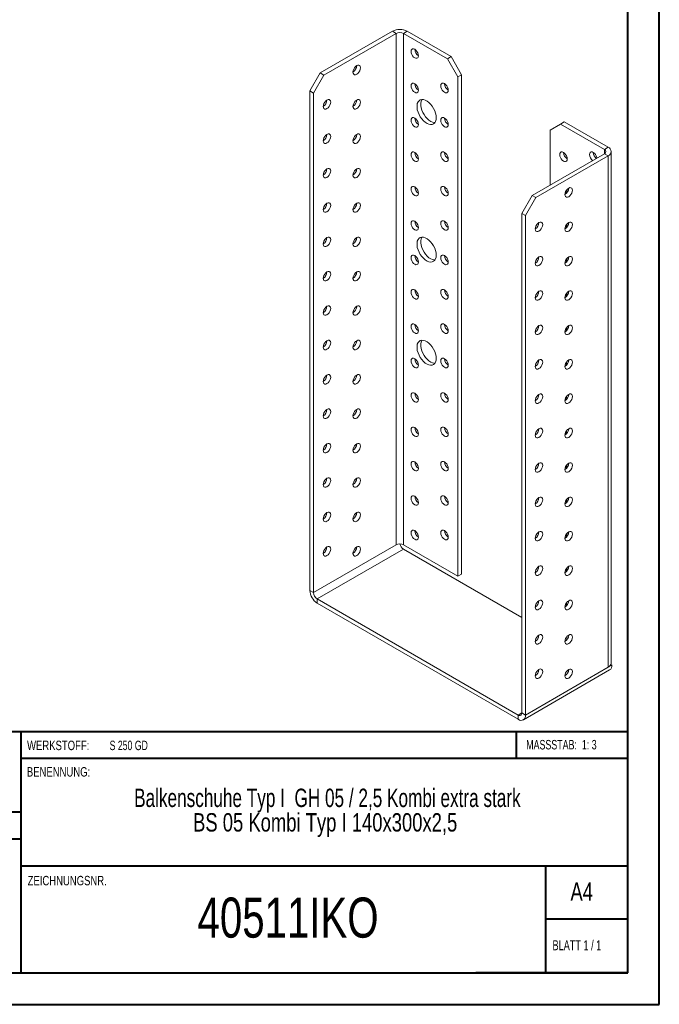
# Model space of a CAD drawing. Header units: millimetres. Extents: x 0 to 210, y 0 to 297.
# Tile 2 of 3: x 109 to 210, y 0 to 156. Entities that reach past the tile are written whole.
import ezdxf

# ---------------------------------------------------------------- set-up
doc = ezdxf.new("R2010")
doc.units = ezdxf.units.MM
doc.styles.add('SLDTEXTSTYLE0', font='TXT', dxfattribs={"width": 0.75})
doc.styles.add('SLDTEXTSTYLE1', font='TXT', dxfattribs={"width": 0.681818})
doc.styles.add('SLDTEXTSTYLE2', font='TXT', dxfattribs={"width": 0.7})
doc.styles.add('SLDTEXTSTYLE3', font='TXT', dxfattribs={"width": 0.6875})
doc.styles.add('SLDTEXTSTYLE4', font='TXT', dxfattribs={"width": 0.69898})

# ---------------------------------------------------------------- blocks, each defined once
blk = doc.blocks.new('SW_NOTE_1')
at = {"color": 0, "linetype": 'Continuous', "lineweight": 0, "char_height": 2.9104, "attachment_point": 2}
for s, insert, style in [('Balkenschuhe Typ I  GH 05 / 2,5 Kombi extra stark', (45.38, 3.75), 'SLDTEXTSTYLE4'), ('BS 05 Kombi Typ I 140x300x2,5', (45.03, -0.13), 'SLDTEXTSTYLE0')]:
    blk.add_mtext(s, dxfattribs=dict(at, insert=insert, style=style))

msp = doc.modelspace()

# ---------------------------------------------------------------- linework, layer by layer
at = {"color": 7, "linetype": 'Continuous', "lineweight": 40}
for p, q in [((210.08, 0.21), (210.08, 297.21)), ((205.08, 5.21), (205.08, 292.21)), ((205.08, 43.37), (10.11, 43.37)), ((108.91, 43.37), (108.91, 5.12)), ((187.47, 39.12), (187.47, 43.37)), ((205.08, 39.12), (108.91, 39.12)), ((108.91, 30.62), (10.11, 30.62)), ((108.91, 26.37), (10.11, 26.37)), ((108.91, 22.12), (205.08, 22.12)), ((192.08, 5.21), (192.08, 22.21)), ((205.08, 13.71), (192.08, 13.71)), ((10.08, 5.21), (205.08, 5.21)), ((205.08, 5.21), (180.99, 5.21)), ((0.08, 0.21), (210.08, 0.21))]:
    msp.add_line(p, q, dxfattribs=at)
at = {"color": 7, "linetype": 'Continuous', "lineweight": 15}
for p, q in [((156.36, 147.68), (167.79, 154.28)), ((156.95, 147.34), (168.38, 153.94)), ((168.38, 153.94), (167.79, 154.28)), ((168.38, 153.94), (168.38, 72.96)), ((169.56, 153.94), (170.15, 154.28)), ((169.56, 72.96), (169.56, 153.94)), ((169.56, 153.94), (176.51, 149.92)), ((170.15, 154.28), (177.1, 150.26)), ((176.51, 149.92), (177.1, 150.26)), ((178.16, 147.06), (176.51, 149.92)), ((177.1, 150.26), (178.75, 147.4)), ((154.71, 144.82), (156.36, 147.68)), ((156.95, 147.34), (155.3, 144.48)), ((156.36, 147.68), (156.95, 147.34)), ((178.75, 147.4), (178.16, 147.06)), ((178.16, 147.06), (178.16, 68)), ((178.75, 147.4), (178.75, 68.34)), ((155.3, 144.48), (154.71, 144.82)), ((154.71, 65.75), (154.71, 144.82)), ((155.3, 65.41), (155.3, 144.48)), ((194.43, 139.58), (192.78, 138.63)), ((195.01, 139.92), (194.43, 139.58)), ((194.43, 139.58), (201.38, 135.57)), ((195.01, 139.92), (201.97, 135.91)), ((192.78, 129.92), (192.78, 138.63)), ((201.38, 135.57), (201.97, 135.91)), ((189.95, 128.29), (201.38, 134.89)), ((190.54, 127.95), (201.97, 134.55)), ((201.38, 135.57), (201.38, 134.89)), ((201.38, 134.89), (201.97, 134.55)), ((201.97, 53.57), (201.97, 134.55)), ((202.46, 54.25), (202.46, 135.23)), ((188.3, 125.43), (189.95, 128.29)), ((190.54, 127.95), (188.89, 125.09)), ((189.95, 128.29), (190.54, 127.95)), ((188.89, 125.09), (188.3, 125.43)), ((188.3, 46.36), (188.3, 125.43)), ((188.89, 46.02), (188.89, 125.09)), ((168.38, 72.96), (155.3, 65.41)), ((155.89, 64.39), (169.56, 72.28)), ((178.16, 68), (169.56, 72.96)), ((188.3, 61.46), (169.56, 72.28)), ((178.75, 68.34), (178.16, 68)), ((155.3, 65.41), (154.71, 65.75)), ((155.89, 64.39), (187.71, 46.02)), ((155.89, 64.39), (155.89, 63.71)), ((155.89, 63.71), (187.71, 45.34)), ((195.49, 58), (195.25, 58.13)), ((188.54, 45.26), (202.21, 53.15)), ((188.89, 46.02), (201.97, 53.57)), ((202.56, 53.91), (201.97, 53.57)), ((202.4, 54), (202.56, 53.91)), ((188.3, 46.36), (187.71, 46.02)), ((187.71, 46.02), (187.71, 45.34)), ((188.3, 46.36), (188.89, 46.02))]:
    msp.add_line(p, q, dxfattribs=at)
at = {"color": 7, "linetype": 'Continuous', "lineweight": 15, "flags": 128}
for points in [[(171.92, 150.4), (171.89, 150.62), (171.8, 150.86), (171.67, 151.09), (171.51, 151.28), (171.33, 151.42), (171.14, 151.49), (170.98, 151.49), (170.85, 151.41), (170.77, 151.27), (170.74, 151.08), (170.77, 150.85), (170.85, 150.61), (170.98, 150.39), (171.14, 150.2), (171.33, 150.06), (171.51, 149.99), (171.67, 149.99), (171.8, 150.06), (171.89, 150.2), (171.92, 150.4)], [(162.13, 148.83), (161.95, 148.69), (161.79, 148.5), (161.66, 148.28), (161.57, 148.04), (161.54, 147.81), (161.57, 147.62), (161.66, 147.48), (161.79, 147.4), (161.95, 147.4), (162.13, 147.47), (162.32, 147.61), (162.48, 147.8), (162.61, 148.03), (162.69, 148.27), (162.72, 148.49), (162.69, 148.69), (162.61, 148.83), (162.48, 148.9), (162.32, 148.9), (162.13, 148.83)], [(171.92, 144.95), (171.89, 145.18), (171.8, 145.42), (171.67, 145.64), (171.51, 145.84), (171.33, 145.97), (171.14, 146.05), (170.98, 146.04), (170.85, 145.97), (170.77, 145.83), (170.74, 145.63), (170.77, 145.41), (170.85, 145.17), (170.98, 144.94), (171.14, 144.75), (171.33, 144.61), (171.51, 144.54), (171.67, 144.54), (171.8, 144.62), (171.89, 144.76), (171.92, 144.95)], [(176.63, 144.95), (176.6, 145.18), (176.52, 145.42), (176.39, 145.65), (176.22, 145.84), (176.04, 145.98), (175.86, 146.05), (175.69, 146.05), (175.56, 145.97), (175.48, 145.83), (175.45, 145.63), (175.48, 145.41), (175.56, 145.17), (175.69, 144.94), (175.86, 144.75), (176.04, 144.61), (176.22, 144.54), (176.39, 144.54), (176.52, 144.62), (176.6, 144.76), (176.63, 144.95)], [(157.42, 143.39), (157.24, 143.25), (157.07, 143.06), (156.94, 142.83), (156.86, 142.6), (156.83, 142.37), (156.86, 142.18), (156.94, 142.03), (157.07, 141.96), (157.24, 141.96), (157.42, 142.03), (157.6, 142.17), (157.77, 142.36), (157.9, 142.58), (157.98, 142.82), (158.01, 143.05), (157.98, 143.24), (157.9, 143.38), (157.77, 143.46), (157.6, 143.46), (157.42, 143.39)], [(162.13, 143.39), (161.95, 143.25), (161.79, 143.06), (161.66, 142.83), (161.57, 142.6), (161.54, 142.37), (161.57, 142.18), (161.66, 142.03), (161.79, 141.96), (161.95, 141.96), (162.13, 142.03), (162.32, 142.17), (162.48, 142.36), (162.61, 142.58), (162.69, 142.82), (162.72, 143.05), (162.69, 143.24), (162.61, 143.38), (162.48, 143.46), (162.32, 143.46), (162.13, 143.39)], [(174.74, 140.6), (174.72, 140.95), (174.63, 141.32), (174.5, 141.7), (174.32, 142.06), (174.1, 142.41), (173.85, 142.73), (173.57, 142.99), (173.28, 143.21), (172.99, 143.36), (172.71, 143.45), (172.45, 143.46), (172.21, 143.4), (172.01, 143.27), (171.85, 143.08), (171.74, 142.83), (171.69, 142.53), (171.69, 142.2), (171.74, 141.83), (171.85, 141.46), (172.01, 141.09), (172.21, 140.73), (172.45, 140.39), (172.71, 140.1), (172.99, 139.86), (173.28, 139.67), (173.57, 139.56), (173.85, 139.51), (174.1, 139.53), (174.32, 139.62), (174.5, 139.78), (174.63, 140.01), (174.72, 140.28), (174.74, 140.6)], [(172.46, 143.46), (172.44, 143.42), (172.33, 143.17), (172.28, 142.87), (172.28, 142.54), (172.33, 142.17), (172.44, 141.8), (172.6, 141.43), (172.8, 141.07), (173.04, 140.73), (173.3, 140.44), (173.58, 140.2), (173.87, 140.01), (174.16, 139.9), (174.44, 139.85), (174.55, 139.85)], [(171.92, 139.51), (171.89, 139.74), (171.8, 139.98), (171.67, 140.2), (171.51, 140.39), (171.33, 140.53), (171.14, 140.6), (170.98, 140.6), (170.85, 140.53), (170.77, 140.38), (170.74, 140.19), (170.77, 139.96), (170.85, 139.73), (170.98, 139.5), (171.14, 139.31), (171.33, 139.17), (171.51, 139.1), (171.67, 139.1), (171.8, 139.18), (171.89, 139.32), (171.92, 139.51)], [(176.63, 139.51), (176.6, 139.74), (176.52, 139.98), (176.39, 140.2), (176.22, 140.39), (176.04, 140.53), (175.86, 140.6), (175.69, 140.6), (175.56, 140.53), (175.48, 140.38), (175.45, 140.19), (175.48, 139.96), (175.56, 139.73), (175.69, 139.5), (175.86, 139.31), (176.04, 139.17), (176.22, 139.1), (176.39, 139.1), (176.52, 139.18), (176.6, 139.32), (176.63, 139.51)], [(157.42, 137.95), (157.24, 137.81), (157.07, 137.62), (156.94, 137.39), (156.86, 137.15), (156.83, 136.93), (156.86, 136.73), (156.94, 136.59), (157.07, 136.52), (157.24, 136.51), (157.42, 136.59), (157.6, 136.72), (157.77, 136.92), (157.9, 137.14), (157.98, 137.38), (158.01, 137.61), (157.98, 137.8), (157.9, 137.94), (157.77, 138.02), (157.6, 138.02), (157.42, 137.95)], [(162.13, 137.95), (161.95, 137.81), (161.79, 137.62), (161.66, 137.39), (161.57, 137.15), (161.54, 136.93), (161.57, 136.73), (161.66, 136.59), (161.79, 136.51), (161.95, 136.51), (162.13, 136.58), (162.32, 136.72), (162.48, 136.91), (162.61, 137.14), (162.69, 137.38), (162.72, 137.61), (162.69, 137.8), (162.61, 137.94), (162.48, 138.02), (162.32, 138.02), (162.13, 137.95)], [(171.92, 134.07), (171.89, 134.29), (171.8, 134.53), (171.67, 134.76), (171.51, 134.95), (171.33, 135.09), (171.14, 135.16), (170.98, 135.16), (170.85, 135.08), (170.77, 134.94), (170.74, 134.75), (170.77, 134.52), (170.85, 134.28), (170.98, 134.06), (171.14, 133.87), (171.33, 133.73), (171.51, 133.65), (171.67, 133.66), (171.8, 133.73), (171.89, 133.87), (171.92, 134.07)], [(176.63, 134.07), (176.6, 134.29), (176.52, 134.53), (176.39, 134.76), (176.22, 134.95), (176.04, 135.09), (175.86, 135.16), (175.69, 135.16), (175.56, 135.08), (175.48, 134.94), (175.45, 134.75), (175.48, 134.52), (175.56, 134.28), (175.69, 134.06), (175.86, 133.87), (176.04, 133.73), (176.22, 133.66), (176.39, 133.66), (176.52, 133.73), (176.6, 133.87), (176.63, 134.07)], [(194.31, 134.75), (194.34, 134.94), (194.42, 135.08), (194.55, 135.16), (194.71, 135.16), (194.9, 135.09), (195.08, 134.95), (195.24, 134.76), (195.37, 134.53), (195.46, 134.3), (195.49, 134.07), (195.46, 133.88), (195.37, 133.73), (195.24, 133.66), (195.08, 133.66), (194.9, 133.73), (194.71, 133.87), (194.55, 134.06), (194.42, 134.28), (194.34, 134.52), (194.31, 134.75)], [(199.02, 134.75), (199.05, 134.94), (199.13, 135.08), (199.26, 135.16), (199.43, 135.16), (199.61, 135.09), (199.79, 134.95), (199.96, 134.76), (200.09, 134.53), (200.17, 134.3), (200.19, 134.2)], [(157.42, 132.5), (157.24, 132.36), (157.07, 132.17), (156.94, 131.95), (156.86, 131.71), (156.83, 131.48), (156.86, 131.29), (156.94, 131.15), (157.07, 131.07), (157.24, 131.07), (157.42, 131.14), (157.6, 131.28), (157.77, 131.47), (157.9, 131.7), (157.98, 131.94), (158.01, 132.16), (157.98, 132.36), (157.9, 132.5), (157.77, 132.57), (157.6, 132.57), (157.42, 132.5)], [(162.13, 132.5), (161.95, 132.36), (161.79, 132.17), (161.66, 131.95), (161.57, 131.71), (161.54, 131.48), (161.57, 131.29), (161.66, 131.15), (161.79, 131.07), (161.95, 131.07), (162.13, 131.14), (162.32, 131.28), (162.48, 131.47), (162.61, 131.7), (162.69, 131.94), (162.72, 132.16), (162.69, 132.36), (162.61, 132.5), (162.48, 132.57), (162.32, 132.57), (162.13, 132.5)], [(171.92, 128.62), (171.89, 128.85), (171.8, 129.09), (171.67, 129.31), (171.51, 129.51), (171.33, 129.64), (171.14, 129.72), (170.98, 129.71), (170.85, 129.64), (170.77, 129.5), (170.74, 129.3), (170.77, 129.08), (170.85, 128.84), (170.98, 128.61), (171.14, 128.42), (171.33, 128.28), (171.51, 128.21), (171.67, 128.21), (171.8, 128.29), (171.89, 128.43), (171.92, 128.62)], [(176.63, 128.62), (176.6, 128.85), (176.52, 129.09), (176.39, 129.31), (176.22, 129.51), (176.04, 129.64), (175.86, 129.72), (175.69, 129.71), (175.56, 129.64), (175.48, 129.5), (175.45, 129.3), (175.48, 129.08), (175.56, 128.84), (175.69, 128.61), (175.86, 128.42), (176.04, 128.28), (176.22, 128.21), (176.39, 128.21), (176.52, 128.29), (176.6, 128.43), (176.63, 128.62)], [(195.72, 129.44), (195.54, 129.3), (195.38, 129.11), (195.24, 128.89), (195.16, 128.65), (195.13, 128.42), (195.16, 128.23), (195.24, 128.09), (195.38, 128.01), (195.54, 128.01), (195.72, 128.08), (195.9, 128.22), (196.07, 128.41), (196.2, 128.64), (196.28, 128.88), (196.31, 129.1), (196.28, 129.3), (196.2, 129.44), (196.07, 129.51), (195.9, 129.52), (195.72, 129.44)], [(195.42, 128.67), (195.3, 128.76), (195.23, 128.85)], [(157.42, 127.06), (157.24, 126.92), (157.07, 126.73), (156.94, 126.5), (156.86, 126.27), (156.83, 126.04), (156.86, 125.84), (156.94, 125.7), (157.07, 125.63), (157.24, 125.63), (157.42, 125.7), (157.6, 125.84), (157.77, 126.03), (157.9, 126.25), (157.98, 126.49), (158.01, 126.72), (157.98, 126.91), (157.9, 127.05), (157.77, 127.13), (157.6, 127.13), (157.42, 127.06)], [(162.13, 127.06), (161.95, 126.92), (161.79, 126.73), (161.66, 126.5), (161.57, 126.26), (161.54, 126.04), (161.57, 125.84), (161.66, 125.7), (161.79, 125.63), (161.95, 125.63), (162.13, 125.7), (162.32, 125.84), (162.48, 126.03), (162.61, 126.25), (162.69, 126.49), (162.72, 126.72), (162.69, 126.91), (162.61, 127.05), (162.48, 127.13), (162.32, 127.13), (162.13, 127.06)], [(171.92, 123.18), (171.89, 123.41), (171.8, 123.64), (171.67, 123.87), (171.51, 124.06), (171.33, 124.2), (171.14, 124.27), (170.98, 124.27), (170.85, 124.19), (170.77, 124.05), (170.74, 123.86), (170.77, 123.63), (170.85, 123.4), (170.98, 123.17), (171.14, 122.98), (171.33, 122.84), (171.51, 122.77), (171.67, 122.77), (171.8, 122.84), (171.89, 122.99), (171.92, 123.18)], [(176.63, 123.18), (176.6, 123.41), (176.52, 123.65), (176.39, 123.87), (176.22, 124.06), (176.04, 124.2), (175.86, 124.27), (175.69, 124.27), (175.56, 124.2), (175.48, 124.05), (175.45, 123.86), (175.48, 123.63), (175.56, 123.4), (175.69, 123.17), (175.86, 122.98), (176.04, 122.84), (176.22, 122.77), (176.39, 122.77), (176.52, 122.85), (176.6, 122.99), (176.63, 123.18)], [(191.01, 124), (190.83, 123.86), (190.66, 123.67), (190.53, 123.44), (190.45, 123.21), (190.42, 122.98), (190.45, 122.79), (190.53, 122.64), (190.66, 122.57), (190.83, 122.57), (191.01, 122.64), (191.19, 122.78), (191.35, 122.97), (191.48, 123.19), (191.57, 123.43), (191.6, 123.66), (191.57, 123.85), (191.48, 123.99), (191.35, 124.07), (191.19, 124.07), (191.01, 124)], [(195.72, 124), (195.54, 123.86), (195.38, 123.67), (195.24, 123.44), (195.16, 123.21), (195.13, 122.98), (195.16, 122.79), (195.24, 122.64), (195.38, 122.57), (195.54, 122.57), (195.72, 122.64), (195.9, 122.78), (196.07, 122.97), (196.2, 123.19), (196.28, 123.43), (196.31, 123.66), (196.28, 123.85), (196.2, 123.99), (196.07, 124.07), (195.9, 124.07), (195.72, 124)], [(195.42, 123.23), (195.3, 123.32), (195.23, 123.4)], [(157.42, 121.62), (157.24, 121.48), (157.07, 121.29), (156.94, 121.06), (156.86, 120.82), (156.83, 120.59), (156.86, 120.4), (156.94, 120.26), (157.07, 120.18), (157.24, 120.18), (157.42, 120.25), (157.6, 120.39), (157.77, 120.58), (157.9, 120.81), (157.98, 121.05), (158.01, 121.28), (157.98, 121.47), (157.9, 121.61), (157.77, 121.69), (157.6, 121.69), (157.42, 121.62)], [(162.13, 121.61), (161.95, 121.48), (161.79, 121.29), (161.66, 121.06), (161.57, 120.82), (161.54, 120.59), (161.57, 120.4), (161.66, 120.26), (161.79, 120.18), (161.95, 120.18), (162.13, 120.25), (162.32, 120.39), (162.48, 120.58), (162.61, 120.81), (162.69, 121.05), (162.72, 121.27), (162.69, 121.47), (162.61, 121.61), (162.48, 121.68), (162.32, 121.69), (162.13, 121.61)], [(174.74, 118.83), (174.72, 119.18), (174.63, 119.55), (174.5, 119.92), (174.32, 120.29), (174.1, 120.64), (173.85, 120.95), (173.57, 121.22), (173.28, 121.43), (172.99, 121.59), (172.71, 121.67), (172.45, 121.68), (172.21, 121.63), (172.01, 121.5), (171.85, 121.31), (171.74, 121.06), (171.69, 120.76), (171.69, 120.42), (171.74, 120.06), (171.85, 119.68), (172.01, 119.31), (172.21, 118.95), (172.45, 118.62), (172.71, 118.33), (172.99, 118.08), (173.28, 117.9), (173.57, 117.78), (173.85, 117.73), (174.1, 117.76), (174.32, 117.85), (174.5, 118.01), (174.63, 118.23), (174.72, 118.51), (174.74, 118.83)], [(172.46, 121.69), (172.44, 121.65), (172.33, 121.4), (172.28, 121.1), (172.28, 120.76), (172.33, 120.4), (172.44, 120.03), (172.6, 119.65), (172.8, 119.29), (173.04, 118.96), (173.3, 118.67), (173.58, 118.42), (173.87, 118.24), (174.16, 118.12), (174.44, 118.07), (174.55, 118.07)], [(171.92, 117.74), (171.89, 117.96), (171.8, 118.2), (171.67, 118.43), (171.51, 118.62), (171.33, 118.76), (171.14, 118.83), (170.98, 118.83), (170.85, 118.75), (170.77, 118.61), (170.74, 118.42), (170.77, 118.19), (170.85, 117.95), (170.98, 117.73), (171.14, 117.53), (171.33, 117.4), (171.51, 117.32), (171.67, 117.33), (171.8, 117.4), (171.89, 117.54), (171.92, 117.74)], [(176.63, 117.74), (176.6, 117.96), (176.52, 118.2), (176.39, 118.43), (176.22, 118.62), (176.04, 118.76), (175.86, 118.83), (175.69, 118.83), (175.56, 118.75), (175.48, 118.61), (175.45, 118.42), (175.48, 118.19), (175.56, 117.95), (175.69, 117.73), (175.86, 117.53), (176.04, 117.4), (176.22, 117.32), (176.39, 117.33), (176.52, 117.4), (176.6, 117.54), (176.63, 117.74)], [(191.01, 118.56), (190.83, 118.42), (190.66, 118.23), (190.53, 118), (190.45, 117.76), (190.42, 117.54), (190.45, 117.34), (190.53, 117.2), (190.66, 117.13), (190.83, 117.12), (191.01, 117.2), (191.19, 117.33), (191.35, 117.53), (191.48, 117.75), (191.57, 117.99), (191.6, 118.22), (191.57, 118.41), (191.48, 118.55), (191.35, 118.63), (191.19, 118.63), (191.01, 118.56)], [(195.72, 118.56), (195.54, 118.42), (195.38, 118.23), (195.24, 118), (195.16, 117.76), (195.13, 117.54), (195.16, 117.34), (195.24, 117.2), (195.38, 117.13), (195.54, 117.12), (195.72, 117.2), (195.9, 117.33), (196.07, 117.53), (196.2, 117.75), (196.28, 117.99), (196.31, 118.22), (196.28, 118.41), (196.2, 118.55), (196.07, 118.63), (195.9, 118.63), (195.72, 118.56)], [(195.42, 117.78), (195.3, 117.88), (195.23, 117.96)], [(157.42, 116.17), (157.24, 116.03), (157.07, 115.84), (156.94, 115.62), (156.86, 115.38), (156.83, 115.15), (156.86, 114.96), (156.94, 114.82), (157.07, 114.74), (157.24, 114.74), (157.42, 114.81), (157.6, 114.95), (157.77, 115.14), (157.9, 115.37), (157.98, 115.6), (158.01, 115.83), (157.98, 116.03), (157.9, 116.17), (157.77, 116.24), (157.6, 116.24), (157.42, 116.17)], [(162.13, 116.17), (161.95, 116.03), (161.79, 115.84), (161.66, 115.62), (161.57, 115.38), (161.54, 115.15), (161.57, 114.96), (161.66, 114.82), (161.79, 114.74), (161.95, 114.74), (162.13, 114.81), (162.32, 114.95), (162.48, 115.14), (162.61, 115.37), (162.69, 115.6), (162.72, 115.83), (162.69, 116.02), (162.61, 116.17), (162.48, 116.24), (162.32, 116.24), (162.13, 116.17)], [(171.92, 112.29), (171.89, 112.52), (171.8, 112.76), (171.67, 112.98), (171.51, 113.17), (171.33, 113.31), (171.14, 113.38), (170.98, 113.38), (170.85, 113.31), (170.77, 113.17), (170.74, 112.97), (170.77, 112.75), (170.85, 112.51), (170.98, 112.28), (171.14, 112.09), (171.33, 111.95), (171.51, 111.88), (171.67, 111.88), (171.8, 111.96), (171.89, 112.1), (171.92, 112.29)], [(176.63, 112.29), (176.6, 112.52), (176.52, 112.76), (176.39, 112.98), (176.22, 113.18), (176.04, 113.31), (175.86, 113.39), (175.69, 113.38), (175.56, 113.31), (175.48, 113.17), (175.45, 112.97), (175.48, 112.75), (175.56, 112.51), (175.69, 112.28), (175.86, 112.09), (176.04, 111.95), (176.22, 111.88), (176.39, 111.88), (176.52, 111.96), (176.6, 112.1), (176.63, 112.29)], [(191.01, 113.11), (190.83, 112.97), (190.66, 112.78), (190.53, 112.56), (190.45, 112.32), (190.42, 112.09), (190.45, 111.9), (190.53, 111.76), (190.66, 111.68), (190.83, 111.68), (191.01, 111.75), (191.19, 111.89), (191.35, 112.08), (191.48, 112.31), (191.57, 112.55), (191.6, 112.77), (191.57, 112.97), (191.48, 113.11), (191.35, 113.18), (191.19, 113.18), (191.01, 113.11)], [(195.72, 113.11), (195.54, 112.97), (195.38, 112.78), (195.24, 112.56), (195.16, 112.32), (195.13, 112.09), (195.16, 111.9), (195.24, 111.76), (195.38, 111.68), (195.54, 111.68), (195.72, 111.75), (195.9, 111.89), (196.07, 112.08), (196.2, 112.31), (196.28, 112.55), (196.31, 112.77), (196.28, 112.97), (196.2, 113.11), (196.07, 113.18), (195.9, 113.18), (195.72, 113.11)], [(195.42, 112.34), (195.3, 112.43), (195.23, 112.51)], [(157.42, 110.73), (157.24, 110.59), (157.07, 110.4), (156.94, 110.17), (156.86, 109.93), (156.83, 109.71), (156.86, 109.51), (156.94, 109.37), (157.07, 109.3), (157.24, 109.3), (157.42, 109.37), (157.6, 109.51), (157.77, 109.7), (157.9, 109.92), (157.98, 110.16), (158.01, 110.39), (157.98, 110.58), (157.9, 110.72), (157.77, 110.8), (157.6, 110.8), (157.42, 110.73)], [(162.13, 110.73), (161.95, 110.59), (161.79, 110.4), (161.66, 110.17), (161.57, 109.93), (161.54, 109.71), (161.57, 109.51), (161.66, 109.37), (161.79, 109.3), (161.95, 109.3), (162.13, 109.37), (162.32, 109.51), (162.48, 109.7), (162.61, 109.92), (162.69, 110.16), (162.72, 110.39), (162.69, 110.58), (162.61, 110.72), (162.48, 110.8), (162.32, 110.8), (162.13, 110.73)], [(171.92, 106.85), (171.89, 107.08), (171.8, 107.31), (171.67, 107.54), (171.51, 107.73), (171.33, 107.87), (171.14, 107.94), (170.98, 107.94), (170.85, 107.86), (170.77, 107.72), (170.74, 107.53), (170.77, 107.3), (170.85, 107.06), (170.98, 106.84), (171.14, 106.65), (171.33, 106.51), (171.51, 106.44), (171.67, 106.44), (171.8, 106.51), (171.89, 106.66), (171.92, 106.85)], [(176.63, 106.85), (176.6, 107.08), (176.52, 107.31), (176.39, 107.54), (176.22, 107.73), (176.04, 107.87), (175.86, 107.94), (175.69, 107.94), (175.56, 107.86), (175.48, 107.72), (175.45, 107.53), (175.48, 107.3), (175.56, 107.06), (175.69, 106.84), (175.86, 106.65), (176.04, 106.51), (176.22, 106.44), (176.39, 106.44), (176.52, 106.51), (176.6, 106.66), (176.63, 106.85)], [(191.01, 107.67), (190.83, 107.53), (190.66, 107.34), (190.53, 107.11), (190.45, 106.88), (190.42, 106.65), (190.45, 106.46), (190.53, 106.31), (190.66, 106.24), (190.83, 106.24), (191.01, 106.31), (191.19, 106.45), (191.35, 106.64), (191.48, 106.86), (191.57, 107.1), (191.6, 107.33), (191.57, 107.52), (191.48, 107.66), (191.35, 107.74), (191.19, 107.74), (191.01, 107.67)], [(195.72, 107.67), (195.54, 107.53), (195.38, 107.34), (195.24, 107.11), (195.16, 106.88), (195.13, 106.65), (195.16, 106.45), (195.24, 106.31), (195.38, 106.24), (195.54, 106.24), (195.72, 106.31), (195.9, 106.45), (196.07, 106.64), (196.2, 106.86), (196.28, 107.1), (196.31, 107.33), (196.28, 107.52), (196.2, 107.66), (196.07, 107.74), (195.9, 107.74), (195.72, 107.67)], [(195.42, 106.9), (195.3, 106.99), (195.23, 107.07)], [(157.42, 105.28), (157.24, 105.15), (157.07, 104.95), (156.94, 104.73), (156.86, 104.49), (156.83, 104.26), (156.86, 104.07), (156.94, 103.93), (157.07, 103.85), (157.24, 103.85), (157.42, 103.92), (157.6, 104.06), (157.77, 104.25), (157.9, 104.48), (157.98, 104.72), (158.01, 104.94), (157.98, 105.14), (157.9, 105.28), (157.77, 105.35), (157.6, 105.36), (157.42, 105.28)], [(162.13, 105.28), (161.95, 105.15), (161.79, 104.95), (161.66, 104.73), (161.57, 104.49), (161.54, 104.26), (161.57, 104.07), (161.66, 103.93), (161.79, 103.85), (161.95, 103.85), (162.13, 103.92), (162.32, 104.06), (162.48, 104.25), (162.61, 104.48), (162.69, 104.72), (162.72, 104.94), (162.69, 105.14), (162.61, 105.28), (162.48, 105.35), (162.32, 105.36), (162.13, 105.28)], [(174.74, 102.49), (174.72, 102.85), (174.63, 103.22), (174.5, 103.59), (174.32, 103.96), (174.1, 104.31), (173.85, 104.62), (173.57, 104.89), (173.28, 105.1), (172.99, 105.26), (172.71, 105.34), (172.45, 105.35), (172.21, 105.29), (172.01, 105.17), (171.85, 104.98), (171.74, 104.73), (171.69, 104.43), (171.69, 104.09), (171.74, 103.73), (171.85, 103.35), (172.01, 102.98), (172.21, 102.62), (172.45, 102.29), (172.71, 102), (172.99, 101.75), (173.28, 101.57), (173.57, 101.45), (173.85, 101.4), (174.1, 101.42), (174.32, 101.52), (174.5, 101.68), (174.63, 101.9), (174.72, 102.18), (174.74, 102.49)], [(172.46, 105.35), (172.44, 105.32), (172.33, 105.07), (172.28, 104.77), (172.28, 104.43), (172.33, 104.07), (172.44, 103.69), (172.6, 103.32), (172.8, 102.96), (173.04, 102.63), (173.3, 102.34), (173.58, 102.09), (173.87, 101.91), (174.16, 101.79), (174.44, 101.74), (174.55, 101.74)], [(171.92, 101.41), (171.89, 101.63), (171.8, 101.87), (171.67, 102.1), (171.51, 102.29), (171.33, 102.43), (171.14, 102.5), (170.98, 102.5), (170.85, 102.42), (170.77, 102.28), (170.74, 102.09), (170.77, 101.86), (170.85, 101.62), (170.98, 101.39), (171.14, 101.2), (171.33, 101.06), (171.51, 100.99), (171.67, 100.99), (171.8, 101.07), (171.89, 101.21), (171.92, 101.41)], [(176.63, 101.41), (176.6, 101.63), (176.52, 101.87), (176.39, 102.1), (176.22, 102.29), (176.04, 102.43), (175.86, 102.5), (175.69, 102.5), (175.56, 102.42), (175.48, 102.28), (175.45, 102.09), (175.48, 101.86), (175.56, 101.62), (175.69, 101.4), (175.86, 101.2), (176.04, 101.07), (176.22, 100.99), (176.39, 101), (176.52, 101.07), (176.6, 101.21), (176.63, 101.41)], [(191.01, 102.23), (190.83, 102.09), (190.66, 101.9), (190.53, 101.67), (190.45, 101.43), (190.42, 101.21), (190.45, 101.01), (190.53, 100.87), (190.66, 100.79), (190.83, 100.79), (191.01, 100.86), (191.19, 101), (191.35, 101.19), (191.48, 101.42), (191.57, 101.66), (191.6, 101.89), (191.57, 102.08), (191.48, 102.22), (191.35, 102.3), (191.19, 102.3), (191.01, 102.23)], [(195.72, 102.23), (195.54, 102.09), (195.38, 101.9), (195.24, 101.67), (195.16, 101.43), (195.13, 101.2), (195.16, 101.01), (195.24, 100.87), (195.38, 100.79), (195.54, 100.79), (195.72, 100.86), (195.9, 101), (196.07, 101.19), (196.2, 101.42), (196.28, 101.66), (196.31, 101.89), (196.28, 102.08), (196.2, 102.22), (196.07, 102.3), (195.9, 102.3), (195.72, 102.23)], [(195.42, 101.45), (195.3, 101.55), (195.23, 101.63)], [(157.42, 99.84), (157.24, 99.7), (157.07, 99.51), (156.94, 99.29), (156.86, 99.05), (156.83, 98.82), (156.86, 98.63), (156.94, 98.49), (157.07, 98.41), (157.24, 98.41), (157.42, 98.48), (157.6, 98.62), (157.77, 98.81), (157.9, 99.04), (157.98, 99.27), (158.01, 99.5), (157.98, 99.69), (157.9, 99.84), (157.77, 99.91), (157.6, 99.91), (157.42, 99.84)], [(162.13, 99.84), (161.95, 99.7), (161.79, 99.51), (161.66, 99.28), (161.57, 99.05), (161.54, 98.82), (161.57, 98.63), (161.66, 98.48), (161.79, 98.41), (161.95, 98.41), (162.13, 98.48), (162.32, 98.62), (162.48, 98.81), (162.61, 99.04), (162.69, 99.27), (162.72, 99.5), (162.69, 99.69), (162.61, 99.84), (162.48, 99.91), (162.32, 99.91), (162.13, 99.84)], [(171.92, 95.96), (171.89, 96.19), (171.8, 96.43), (171.67, 96.65), (171.51, 96.84), (171.33, 96.98), (171.14, 97.05), (170.98, 97.05), (170.85, 96.98), (170.77, 96.84), (170.74, 96.64), (170.77, 96.42), (170.85, 96.18), (170.98, 95.95), (171.14, 95.76), (171.33, 95.62), (171.51, 95.55), (171.67, 95.55), (171.8, 95.63), (171.89, 95.77), (171.92, 95.96)], [(176.63, 95.96), (176.6, 96.19), (176.52, 96.43), (176.39, 96.65), (176.22, 96.84), (176.04, 96.98), (175.86, 97.05), (175.69, 97.05), (175.56, 96.98), (175.48, 96.84), (175.45, 96.64), (175.48, 96.42), (175.56, 96.18), (175.69, 95.95), (175.86, 95.76), (176.04, 95.62), (176.22, 95.55), (176.39, 95.55), (176.52, 95.63), (176.6, 95.77), (176.63, 95.96)], [(191.01, 96.78), (190.83, 96.64), (190.66, 96.45), (190.53, 96.23), (190.45, 95.99), (190.42, 95.76), (190.45, 95.57), (190.53, 95.43), (190.66, 95.35), (190.83, 95.35), (191.01, 95.42), (191.19, 95.56), (191.35, 95.75), (191.48, 95.98), (191.57, 96.21), (191.6, 96.44), (191.57, 96.64), (191.48, 96.78), (191.35, 96.85), (191.19, 96.85), (191.01, 96.78)], [(195.72, 96.78), (195.54, 96.64), (195.38, 96.45), (195.24, 96.23), (195.16, 95.99), (195.13, 95.76), (195.16, 95.57), (195.24, 95.43), (195.38, 95.35), (195.54, 95.35), (195.72, 95.42), (195.9, 95.56), (196.07, 95.75), (196.2, 95.98), (196.28, 96.21), (196.31, 96.44), (196.28, 96.64), (196.2, 96.78), (196.07, 96.85), (195.9, 96.85), (195.72, 96.78)], [(195.42, 96.01), (195.3, 96.1), (195.23, 96.18)], [(157.42, 94.4), (157.24, 94.26), (157.07, 94.07), (156.94, 93.84), (156.86, 93.6), (156.83, 93.38), (156.86, 93.18), (156.94, 93.04), (157.07, 92.97), (157.24, 92.96), (157.42, 93.04), (157.6, 93.17), (157.77, 93.37), (157.9, 93.59), (157.98, 93.83), (158.01, 94.06), (157.98, 94.25), (157.9, 94.39), (157.77, 94.47), (157.6, 94.47), (157.42, 94.4)], [(162.13, 94.4), (161.95, 94.26), (161.79, 94.07), (161.66, 93.84), (161.57, 93.6), (161.54, 93.38), (161.57, 93.18), (161.66, 93.04), (161.79, 92.97), (161.95, 92.96), (162.13, 93.04), (162.32, 93.17), (162.48, 93.37), (162.61, 93.59), (162.69, 93.83), (162.72, 94.06), (162.69, 94.25), (162.61, 94.39), (162.48, 94.47), (162.32, 94.47), (162.13, 94.4)], [(171.92, 90.52), (171.89, 90.74), (171.8, 90.98), (171.67, 91.21), (171.51, 91.4), (171.33, 91.54), (171.14, 91.61), (170.98, 91.61), (170.85, 91.53), (170.77, 91.39), (170.74, 91.2), (170.77, 90.97), (170.85, 90.73), (170.98, 90.51), (171.14, 90.32), (171.33, 90.18), (171.51, 90.11), (171.67, 90.11), (171.8, 90.18), (171.89, 90.32), (171.92, 90.52)], [(176.63, 90.52), (176.6, 90.75), (176.52, 90.98), (176.39, 91.21), (176.22, 91.4), (176.04, 91.54), (175.86, 91.61), (175.69, 91.61), (175.56, 91.53), (175.48, 91.39), (175.45, 91.2), (175.48, 90.97), (175.56, 90.73), (175.69, 90.51), (175.86, 90.32), (176.04, 90.18), (176.22, 90.11), (176.39, 90.11), (176.52, 90.18), (176.6, 90.32), (176.63, 90.52)], [(191.01, 91.34), (190.83, 91.2), (190.66, 91.01), (190.53, 90.78), (190.45, 90.54), (190.42, 90.32), (190.45, 90.12), (190.53, 89.98), (190.66, 89.91), (190.83, 89.91), (191.01, 89.98), (191.19, 90.12), (191.35, 90.31), (191.48, 90.53), (191.57, 90.77), (191.6, 91), (191.57, 91.19), (191.48, 91.33), (191.35, 91.41), (191.19, 91.41), (191.01, 91.34)], [(195.72, 91.34), (195.54, 91.2), (195.38, 91.01), (195.24, 90.78), (195.16, 90.54), (195.13, 90.32), (195.16, 90.12), (195.24, 89.98), (195.38, 89.91), (195.54, 89.91), (195.72, 89.98), (195.9, 90.12), (196.07, 90.31), (196.2, 90.53), (196.28, 90.77), (196.31, 91), (196.28, 91.19), (196.2, 91.33), (196.07, 91.41), (195.9, 91.41), (195.72, 91.34)], [(195.42, 90.57), (195.3, 90.66), (195.23, 90.74)], [(157.42, 88.95), (157.24, 88.82), (157.07, 88.62), (156.94, 88.4), (156.86, 88.16), (156.83, 87.93), (156.86, 87.74), (156.94, 87.6), (157.07, 87.52), (157.24, 87.52), (157.42, 87.59), (157.6, 87.73), (157.77, 87.92), (157.9, 88.15), (157.98, 88.39), (158.01, 88.61), (157.98, 88.81), (157.9, 88.95), (157.77, 89.02), (157.6, 89.03), (157.42, 88.95)], [(162.13, 88.95), (161.95, 88.81), (161.79, 88.62), (161.66, 88.4), (161.57, 88.16), (161.54, 87.93), (161.57, 87.74), (161.66, 87.6), (161.79, 87.52), (161.95, 87.52), (162.13, 87.59), (162.32, 87.73), (162.48, 87.92), (162.61, 88.15), (162.69, 88.39), (162.72, 88.61), (162.69, 88.81), (162.61, 88.95), (162.48, 89.02), (162.32, 89.03), (162.13, 88.95)], [(171.92, 85.07), (171.89, 85.3), (171.8, 85.54), (171.67, 85.77), (171.51, 85.96), (171.33, 86.1), (171.14, 86.17), (170.98, 86.17), (170.85, 86.09), (170.77, 85.95), (170.74, 85.75), (170.77, 85.53), (170.85, 85.29), (170.98, 85.06), (171.14, 84.87), (171.33, 84.73), (171.51, 84.66), (171.67, 84.66), (171.8, 84.74), (171.89, 84.88), (171.92, 85.07)], [(176.63, 85.07), (176.6, 85.3), (176.52, 85.54), (176.39, 85.77), (176.22, 85.96), (176.04, 86.1), (175.86, 86.17), (175.69, 86.17), (175.56, 86.09), (175.48, 85.95), (175.45, 85.76), (175.48, 85.53), (175.56, 85.29), (175.69, 85.06), (175.86, 84.87), (176.04, 84.73), (176.22, 84.66), (176.39, 84.66), (176.52, 84.74), (176.6, 84.88), (176.63, 85.07)], [(191.01, 85.89), (190.83, 85.76), (190.66, 85.57), (190.53, 85.34), (190.45, 85.1), (190.42, 84.87), (190.45, 84.68), (190.53, 84.54), (190.66, 84.46), (190.83, 84.46), (191.01, 84.53), (191.19, 84.67), (191.35, 84.86), (191.48, 85.09), (191.57, 85.33), (191.6, 85.55), (191.57, 85.75), (191.48, 85.89), (191.35, 85.96), (191.19, 85.97), (191.01, 85.89)], [(195.72, 85.89), (195.54, 85.76), (195.38, 85.56), (195.24, 85.34), (195.16, 85.1), (195.13, 84.87), (195.16, 84.68), (195.24, 84.54), (195.38, 84.46), (195.54, 84.46), (195.72, 84.53), (195.9, 84.67), (196.07, 84.86), (196.2, 85.09), (196.28, 85.33), (196.31, 85.55), (196.28, 85.75), (196.2, 85.89), (196.07, 85.96), (195.9, 85.97), (195.72, 85.89)], [(195.42, 85.12), (195.3, 85.21), (195.23, 85.3)], [(157.42, 83.51), (157.24, 83.37), (157.07, 83.18), (156.94, 82.95), (156.86, 82.72), (156.83, 82.49), (156.86, 82.3), (156.94, 82.15), (157.07, 82.08), (157.24, 82.08), (157.42, 82.15), (157.6, 82.29), (157.77, 82.48), (157.9, 82.7), (157.98, 82.94), (158.01, 83.17), (157.98, 83.36), (157.9, 83.5), (157.77, 83.58), (157.6, 83.58), (157.42, 83.51)], [(162.13, 83.51), (161.95, 83.37), (161.79, 83.18), (161.66, 82.95), (161.57, 82.72), (161.54, 82.49), (161.57, 82.3), (161.66, 82.15), (161.79, 82.08), (161.95, 82.08), (162.13, 82.15), (162.32, 82.29), (162.48, 82.48), (162.61, 82.7), (162.69, 82.94), (162.72, 83.17), (162.69, 83.36), (162.61, 83.5), (162.48, 83.58), (162.32, 83.58), (162.13, 83.51)], [(171.92, 79.63), (171.89, 79.86), (171.8, 80.1), (171.67, 80.32), (171.51, 80.51), (171.33, 80.65), (171.14, 80.72), (170.98, 80.72), (170.85, 80.65), (170.77, 80.5), (170.74, 80.31), (170.77, 80.08), (170.85, 79.85), (170.98, 79.62), (171.14, 79.43), (171.33, 79.29), (171.51, 79.22), (171.67, 79.22), (171.8, 79.3), (171.89, 79.44), (171.92, 79.63)], [(176.63, 79.63), (176.6, 79.86), (176.52, 80.1), (176.39, 80.32), (176.22, 80.51), (176.04, 80.65), (175.86, 80.72), (175.69, 80.72), (175.56, 80.65), (175.48, 80.51), (175.45, 80.31), (175.48, 80.08), (175.56, 79.85), (175.69, 79.62), (175.86, 79.43), (176.04, 79.29), (176.22, 79.22), (176.39, 79.22), (176.52, 79.3), (176.6, 79.44), (176.63, 79.63)], [(191.01, 80.45), (190.83, 80.31), (190.66, 80.12), (190.53, 79.9), (190.45, 79.66), (190.42, 79.43), (190.45, 79.24), (190.53, 79.1), (190.66, 79.02), (190.83, 79.02), (191.01, 79.09), (191.19, 79.23), (191.35, 79.42), (191.48, 79.65), (191.57, 79.88), (191.6, 80.11), (191.57, 80.3), (191.48, 80.45), (191.35, 80.52), (191.19, 80.52), (191.01, 80.45)], [(195.72, 80.45), (195.54, 80.31), (195.38, 80.12), (195.24, 79.9), (195.16, 79.66), (195.13, 79.43), (195.16, 79.24), (195.24, 79.1), (195.38, 79.02), (195.54, 79.02), (195.72, 79.09), (195.9, 79.23), (196.07, 79.42), (196.2, 79.65), (196.28, 79.88), (196.31, 80.11), (196.28, 80.3), (196.2, 80.45), (196.07, 80.52), (195.9, 80.52), (195.72, 80.45)], [(195.42, 79.68), (195.3, 79.77), (195.23, 79.85)], [(157.42, 78.07), (157.24, 77.93), (157.07, 77.74), (156.94, 77.51), (156.86, 77.27), (156.83, 77.05), (156.86, 76.85), (156.94, 76.71), (157.07, 76.64), (157.24, 76.63), (157.42, 76.71), (157.6, 76.84), (157.77, 77.04), (157.9, 77.26), (157.98, 77.5), (158.01, 77.73), (157.98, 77.92), (157.9, 78.06), (157.77, 78.14), (157.6, 78.14), (157.42, 78.07)], [(162.13, 78.07), (161.95, 77.93), (161.79, 77.74), (161.66, 77.51), (161.57, 77.27), (161.54, 77.05), (161.57, 76.85), (161.66, 76.71), (161.79, 76.64), (161.95, 76.63), (162.13, 76.71), (162.32, 76.84), (162.48, 77.04), (162.61, 77.26), (162.69, 77.5), (162.72, 77.73), (162.69, 77.92), (162.61, 78.06), (162.48, 78.14), (162.32, 78.14), (162.13, 78.07)], [(171.92, 74.19), (171.89, 74.41), (171.8, 74.65), (171.67, 74.88), (171.51, 75.07), (171.33, 75.21), (171.14, 75.28), (170.98, 75.28), (170.85, 75.2), (170.77, 75.06), (170.74, 74.87), (170.77, 74.64), (170.85, 74.4), (170.98, 74.18), (171.14, 73.99), (171.33, 73.85), (171.51, 73.78), (171.67, 73.78), (171.8, 73.85), (171.89, 73.99), (171.92, 74.19)], [(176.63, 74.19), (176.6, 74.41), (176.52, 74.65), (176.39, 74.88), (176.22, 75.07), (176.04, 75.21), (175.86, 75.28), (175.69, 75.28), (175.56, 75.2), (175.48, 75.06), (175.45, 74.87), (175.48, 74.64), (175.56, 74.4), (175.69, 74.18), (175.86, 73.99), (176.04, 73.85), (176.22, 73.78), (176.39, 73.78), (176.52, 73.85), (176.6, 73.99), (176.63, 74.19)], [(191.01, 75.01), (190.83, 74.87), (190.66, 74.68), (190.53, 74.45), (190.45, 74.21), (190.42, 73.99), (190.45, 73.79), (190.53, 73.65), (190.66, 73.58), (190.83, 73.57), (191.01, 73.65), (191.19, 73.79), (191.35, 73.98), (191.48, 74.2), (191.57, 74.44), (191.6, 74.67), (191.57, 74.86), (191.48, 75), (191.35, 75.08), (191.19, 75.08), (191.01, 75.01)], [(195.72, 75.01), (195.54, 74.87), (195.38, 74.68), (195.24, 74.45), (195.16, 74.21), (195.13, 73.99), (195.16, 73.79), (195.24, 73.65), (195.38, 73.58), (195.54, 73.57), (195.72, 73.65), (195.9, 73.78), (196.07, 73.98), (196.2, 74.2), (196.28, 74.44), (196.31, 74.67), (196.28, 74.86), (196.2, 75), (196.07, 75.08), (195.9, 75.08), (195.72, 75.01)], [(195.42, 74.23), (195.3, 74.33), (195.23, 74.41)], [(157.42, 72.62), (157.24, 72.48), (157.07, 72.29), (156.94, 72.07), (156.86, 71.83), (156.83, 71.6), (156.86, 71.41), (156.94, 71.27), (157.07, 71.19), (157.24, 71.19), (157.42, 71.26), (157.6, 71.4), (157.77, 71.59), (157.9, 71.82), (157.98, 72.06), (158.01, 72.28), (157.98, 72.48), (157.9, 72.62), (157.77, 72.69), (157.6, 72.69), (157.42, 72.62)], [(162.13, 72.62), (161.95, 72.48), (161.79, 72.29), (161.66, 72.07), (161.57, 71.83), (161.54, 71.6), (161.57, 71.41), (161.66, 71.27), (161.79, 71.19), (161.95, 71.19), (162.13, 71.26), (162.32, 71.4), (162.48, 71.59), (162.61, 71.82), (162.69, 72.06), (162.72, 72.28), (162.69, 72.48), (162.61, 72.62), (162.48, 72.69), (162.32, 72.69), (162.13, 72.62)], [(191.01, 69.56), (190.83, 69.43), (190.66, 69.23), (190.53, 69.01), (190.45, 68.77), (190.42, 68.54), (190.45, 68.35), (190.53, 68.21), (190.66, 68.13), (190.83, 68.13), (191.01, 68.2), (191.19, 68.34), (191.35, 68.53), (191.48, 68.76), (191.57, 69), (191.6, 69.22), (191.57, 69.42), (191.48, 69.56), (191.35, 69.63), (191.19, 69.64), (191.01, 69.56)], [(195.72, 69.56), (195.54, 69.43), (195.38, 69.23), (195.24, 69.01), (195.16, 68.77), (195.13, 68.54), (195.16, 68.35), (195.24, 68.21), (195.38, 68.13), (195.54, 68.13), (195.72, 68.2), (195.9, 68.34), (196.07, 68.53), (196.2, 68.76), (196.28, 69), (196.31, 69.22), (196.28, 69.42), (196.2, 69.56), (196.07, 69.63), (195.9, 69.64), (195.72, 69.56)], [(195.42, 68.79), (195.3, 68.88), (195.23, 68.97)], [(191.01, 64.12), (190.83, 63.98), (190.66, 63.79), (190.53, 63.56), (190.45, 63.33), (190.42, 63.1), (190.45, 62.91), (190.53, 62.76), (190.66, 62.69), (190.83, 62.69), (191.01, 62.76), (191.19, 62.9), (191.35, 63.09), (191.48, 63.32), (191.57, 63.55), (191.6, 63.78), (191.57, 63.97), (191.48, 64.12), (191.35, 64.19), (191.19, 64.19), (191.01, 64.12)], [(195.72, 64.12), (195.54, 63.98), (195.38, 63.79), (195.24, 63.56), (195.16, 63.33), (195.13, 63.1), (195.16, 62.91), (195.24, 62.76), (195.38, 62.69), (195.54, 62.69), (195.72, 62.76), (195.9, 62.9), (196.07, 63.09), (196.2, 63.31), (196.28, 63.55), (196.31, 63.78), (196.28, 63.97), (196.2, 64.11), (196.07, 64.19), (195.9, 64.19), (195.72, 64.12)], [(195.42, 63.35), (195.3, 63.44), (195.23, 63.52)], [(191.01, 58.68), (190.83, 58.54), (190.66, 58.35), (190.53, 58.12), (190.45, 57.88), (190.42, 57.66), (190.45, 57.46), (190.53, 57.32), (190.66, 57.25), (190.83, 57.24), (191.01, 57.32), (191.19, 57.45), (191.35, 57.65), (191.48, 57.87), (191.57, 58.11), (191.6, 58.34), (191.57, 58.53), (191.48, 58.67), (191.35, 58.75), (191.19, 58.75), (191.01, 58.68)], [(195.72, 58.68), (195.54, 58.54), (195.38, 58.35), (195.24, 58.12), (195.16, 57.88), (195.13, 57.66), (195.16, 57.46), (195.24, 57.32), (195.38, 57.25), (195.54, 57.24), (195.72, 57.32), (195.9, 57.45), (196.07, 57.65), (196.2, 57.87), (196.28, 58.11), (196.31, 58.34), (196.28, 58.53), (196.2, 58.67), (196.07, 58.75), (195.9, 58.75), (195.72, 58.68)], [(191.01, 53.23), (190.83, 53.09), (190.66, 52.9), (190.53, 52.68), (190.45, 52.44), (190.42, 52.21), (190.45, 52.02), (190.53, 51.88), (190.66, 51.8), (190.83, 51.8), (191.01, 51.87), (191.19, 52.01), (191.35, 52.2), (191.48, 52.43), (191.57, 52.67), (191.6, 52.89), (191.57, 53.09), (191.48, 53.23), (191.35, 53.3), (191.19, 53.31), (191.01, 53.23)], [(195.72, 53.23), (195.54, 53.09), (195.38, 52.9), (195.24, 52.68), (195.16, 52.44), (195.13, 52.21), (195.16, 52.02), (195.24, 51.88), (195.38, 51.8), (195.54, 51.8), (195.72, 51.87), (195.9, 52.01), (196.07, 52.2), (196.2, 52.43), (196.28, 52.67), (196.31, 52.89), (196.28, 53.09), (196.2, 53.23), (196.07, 53.3), (195.9, 53.3), (195.72, 53.23)], [(202.46, 54.25), (202.44, 54.13), (202.4, 54)]]:
    msp.add_lwpolyline(points, dxfattribs=at)
at = {"color": 7, "linetype": 'Continuous', "lineweight": 15}
for centre, radius, start, end in [((168.97, 152), 2.56, 62.6097, 117.3903), ((168.97, 152.8), 1.28, 62.6097, 117.3903), ((172.57, 151.46), 1.24, 181.7092, 238.2854), ((160.89, 148.87), 1.24, 301.7146, 358.2908), ((172.57, 146.01), 1.24, 181.7092, 238.2854), ((177.28, 146.01), 1.24, 181.7092, 238.2854), ((156.18, 143.43), 1.24, 301.7146, 358.2908), ((160.89, 143.43), 1.24, 301.7146, 358.2908), ((172.57, 140.57), 1.24, 181.7092, 238.2854), ((177.28, 140.57), 1.24, 181.7092, 238.2854), ((156.18, 137.98), 1.24, 301.7146, 358.2908), ((160.89, 137.98), 1.24, 301.7146, 358.2908), ((201.71, 135.23), 0.728, 290.7834, 69.2166), ((172.57, 135.12), 1.24, 181.7092, 238.2854), ((177.28, 135.13), 1.24, 181.7092, 238.2854), ((196.17, 135.14), 1.27, 182.3456, 237.6544), ((200.31, 134.81), 1.29, 182.6582, 231.2195), ((200.9, 135.15), 1.29, 182.6582, 231.2195), ((201.25, 135.23), 0.364, 290.7834, 69.2166), ((156.18, 132.54), 1.24, 301.7146, 358.2908), ((160.89, 132.54), 1.24, 301.7146, 358.2908), ((172.57, 129.68), 1.24, 181.7092, 238.2854), ((177.28, 129.68), 1.24, 181.7092, 238.2854), ((194.48, 129.48), 1.24, 301.7146, 358.2908), ((194.23, 128.56), 1.26, 8.7416, 25.6392), ((156.18, 127.1), 1.24, 301.7146, 358.2908), ((160.89, 127.1), 1.24, 301.7146, 358.2908), ((172.57, 124.24), 1.24, 181.7092, 238.2854), ((177.28, 124.24), 1.24, 181.7092, 238.2854), ((189.76, 124.04), 1.24, 301.7146, 358.2908), ((194.48, 124.04), 1.24, 301.7146, 358.2908), ((194.23, 123.12), 1.26, 8.7416, 25.6392), ((156.18, 121.65), 1.24, 301.7146, 358.2908), ((160.89, 121.65), 1.24, 301.7146, 358.2908), ((172.57, 118.79), 1.24, 181.7092, 238.2854), ((177.28, 118.79), 1.24, 181.7092, 238.2854), ((189.76, 118.59), 1.24, 301.7146, 358.2908), ((194.48, 118.59), 1.24, 301.7146, 358.2908), ((194.23, 117.67), 1.26, 8.7416, 25.6392), ((156.18, 116.21), 1.24, 301.7146, 358.2908), ((160.89, 116.21), 1.24, 301.7146, 358.2908), ((172.57, 113.35), 1.24, 181.7092, 238.2854), ((177.28, 113.35), 1.24, 181.7092, 238.2854), ((189.76, 113.15), 1.24, 301.7146, 358.2908), ((194.48, 113.15), 1.24, 301.7146, 358.2908), ((194.23, 112.23), 1.26, 8.7416, 25.6392), ((156.18, 110.77), 1.24, 301.7146, 358.2908), ((160.89, 110.76), 1.24, 301.7146, 358.2908), ((172.57, 107.91), 1.24, 181.7092, 238.2854), ((177.28, 107.91), 1.24, 181.7092, 238.2854), ((189.76, 107.71), 1.24, 301.7146, 358.2908), ((194.48, 107.71), 1.24, 301.7146, 358.2908), ((194.23, 106.78), 1.26, 8.7416, 25.6392), ((156.18, 105.32), 1.24, 301.7146, 358.2908), ((160.89, 105.32), 1.24, 301.7146, 358.2908), ((172.57, 102.46), 1.24, 181.7092, 238.2854), ((177.28, 102.46), 1.24, 181.7092, 238.2854), ((189.76, 102.26), 1.24, 301.7146, 358.2908), ((194.48, 102.26), 1.24, 301.7146, 358.2908), ((194.23, 101.34), 1.26, 8.7416, 25.6392), ((156.18, 99.88), 1.24, 301.7146, 358.2908), ((160.89, 99.88), 1.24, 301.7146, 358.2908), ((172.57, 97.02), 1.24, 181.7092, 238.2854), ((177.28, 97.02), 1.24, 181.7092, 238.2854), ((189.76, 96.82), 1.24, 301.7146, 358.2908), ((194.48, 96.82), 1.24, 301.7146, 358.2908), ((194.23, 95.9), 1.26, 8.7416, 25.6392), ((156.18, 94.43), 1.24, 301.7146, 358.2908), ((160.89, 94.43), 1.24, 301.7146, 358.2908), ((172.57, 91.58), 1.24, 181.7092, 238.2854), ((177.28, 91.58), 1.24, 181.7092, 238.2854), ((189.76, 91.38), 1.24, 301.7146, 358.2908), ((194.48, 91.38), 1.24, 301.7146, 358.2908), ((194.23, 90.45), 1.26, 8.7416, 25.6392), ((156.18, 88.99), 1.24, 301.7146, 358.2908), ((160.89, 88.99), 1.24, 301.7146, 358.2908), ((172.57, 86.13), 1.24, 181.7092, 238.2854), ((177.28, 86.13), 1.24, 181.7092, 238.2854), ((189.76, 85.93), 1.24, 301.7146, 358.2908), ((194.48, 85.93), 1.24, 301.7146, 358.2908), ((194.23, 85.01), 1.26, 8.7416, 25.6392), ((156.18, 83.55), 1.24, 301.7146, 358.2908), ((160.89, 83.55), 1.24, 301.7146, 358.2908), ((172.57, 80.69), 1.24, 181.7092, 238.2854), ((177.28, 80.69), 1.24, 181.7092, 238.2854), ((189.76, 80.49), 1.24, 301.7146, 358.2908), ((194.48, 80.49), 1.24, 301.7146, 358.2908), ((194.23, 79.57), 1.26, 8.7416, 25.6392), ((156.18, 78.1), 1.24, 301.7146, 358.2908), ((160.89, 78.1), 1.24, 301.7146, 358.2908), ((172.57, 75.24), 1.24, 181.7092, 238.2854), ((177.28, 75.25), 1.24, 181.7092, 238.2854), ((189.76, 75.04), 1.24, 301.7146, 358.2908), ((194.48, 75.04), 1.24, 301.7146, 358.2908), ((194.23, 74.12), 1.26, 8.7416, 25.6392), ((156.18, 72.66), 1.24, 301.7146, 358.2908), ((160.89, 72.66), 1.24, 301.7146, 358.2908), ((168.97, 71.82), 1.28, 62.6097, 117.3903), ((170.27, 73.38), 1.31, 192.2445, 236.976), ((189.76, 69.6), 1.24, 301.7146, 358.2908), ((194.48, 69.6), 1.24, 301.7146, 358.2908), ((194.23, 68.68), 1.26, 8.7416, 25.6392), ((157.27, 65.87), 2.56, 182.6055, 237.3945), ((156.58, 65.47), 1.28, 182.6055, 237.3945), ((189.76, 64.16), 1.24, 301.7146, 358.2908), ((194.48, 64.16), 1.24, 301.7146, 358.2908), ((194.23, 63.24), 1.26, 8.7416, 25.6392), ((189.76, 58.71), 1.24, 301.7146, 358.2908), ((194.48, 58.71), 1.24, 301.7146, 358.2908), ((189.76, 53.27), 1.24, 301.7146, 358.2908), ((194.48, 53.27), 1.24, 301.7146, 358.2908), ((201.49, 54.48), 1.02, 297.6449, 332.3489), ((201.76, 53.81), 0.799, 304.0564, 7.2558), ((187.94, 46.3), 0.364, 230.7967, 9.214), ((188.17, 45.9), 0.728, 230.7967, 9.214)]:
    msp.add_arc(centre, radius, start, end, dxfattribs=at)

# ---------------------------------------------------------------- block references
at = {"color": 7, "linetype": 'Continuous', "lineweight": 0}
msp.add_blockref('SW_NOTE_1', (112.11, 30.61), dxfattribs=at)

# ---------------------------------------------------------------- texts
for s, insert, char_height, attachment_point, style in [('MASSSTAB:  1: 3', (188.99, 42.07), 1.5, 1, 'SLDTEXTSTYLE2'), ('WERKSTOFF:', (109.91, 41.96), 1.5, 1, 'SLDTEXTSTYLE0'), ('S 250 GD', (122.99, 41.96), 1.5, 1, 'SLDTEXTSTYLE3'), ('BENENNUNG:', (109.88, 37.77), 1.5, 1, 'SLDTEXTSTYLE0'), ('ZEICHNUNGSNR.', (110, 20.55), 1.5, 1, 'SLDTEXTSTYLE0'), ('A4', (196, 19.52), 2.91, 1, 'SLDTEXTSTYLE0'), ('40511IKO', (151.26, 17.12), 6.35, 2, 'SLDTEXTSTYLE0'), ('BLATT 1 / 1', (193.16, 10.36), 1.5875, 1, 'SLDTEXTSTYLE1')]:
    msp.add_mtext(s, dxfattribs=dict(at, insert=insert, char_height=char_height, attachment_point=attachment_point, style=style))

doc.saveas('drawing.dxf')
